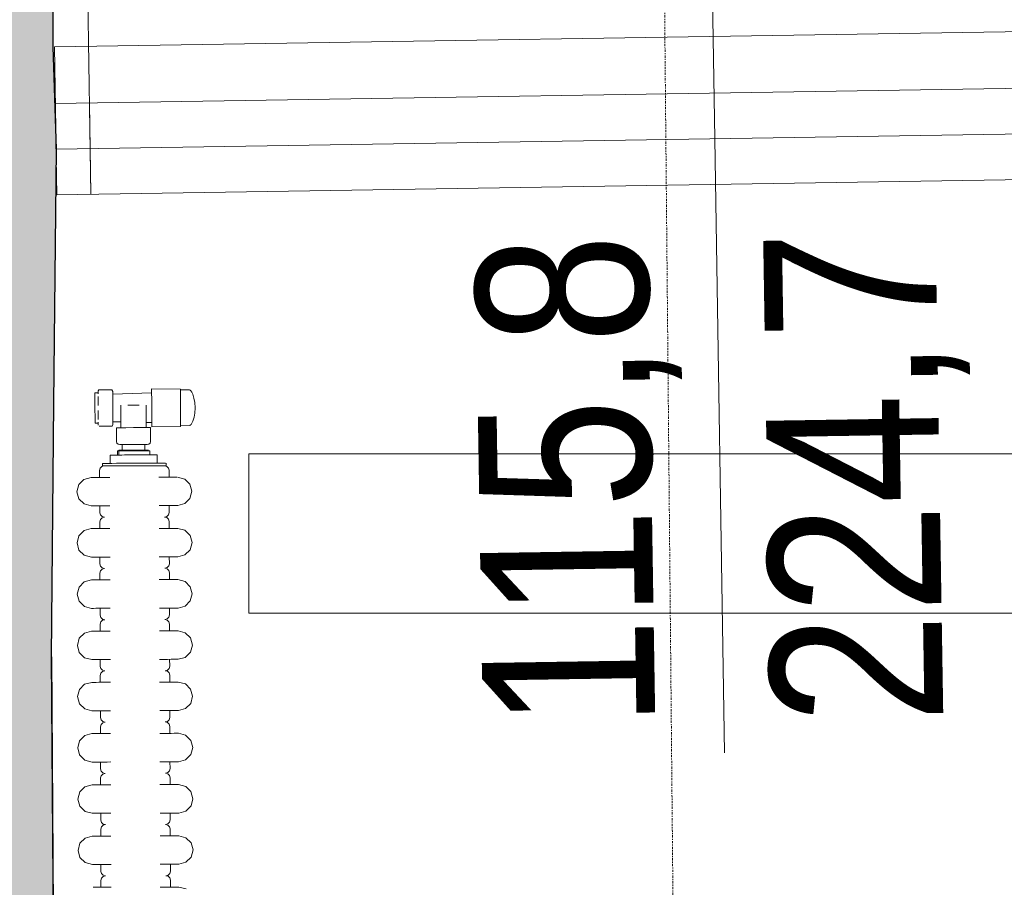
# Model space of a CAD drawing. Extents: x -6068 to 35118, y -17738 to 67348.
# Tile 131 of 243: x 979 to 1065, y -243 to -167. Entities that reach past the tile are written whole.
import ezdxf
from ezdxf.enums import TextEntityAlignment as Align

# ---------------------------------------------------------------- set-up
doc = ezdxf.new("R2010")
doc.units = 0
doc.header["$LTSCALE"] = 15
for name, pattern in [('AXES', [50.8, 31.75, -6.35, 6.35, -6.35]), ('Continua', [0]), ('Cui_CONTINU', [0])]:
    doc.linetypes.add(name, pattern=pattern)
for name, color, linetype, lineweight, true_color in [('Bloc 3D - Dessin - NIVEAUX - Style par défaut', 7, 'Continua', 0, 0x000000), ('Enveloppe - NIVEAUX - Style par défaut', 7, 'Continua', 0, 0x000000), ('Panneau - NIVEAUX - Style par défaut', 7, 'Continua', 0, 0x000000), ('Porte - Cadre - NIVEAUX - Style par défaut', 7, 'Continua', 0, 0x000000), ('Porte - Mesures - NIVEAUX - Style par défaut', 7, 'Continua', 0, 0x000000), ('Porte - Ouvertures - NIVEAUX - Style par défaut', 7, 'Continua', 0, 0x000000), ('Porte - Seuil - NIVEAUX - Style par défaut', 7, 'Continua', 0, 0x000000)]:
    doc.layers.add(name, color=color, linetype=linetype, lineweight=lineweight, true_color=true_color)
for name, color, linetype in [('EDL_RDJ murs & cloisons', 5, 'CONTINUOUS'), ('PIS-CONTOURS', 44, 'CONTINUOUS'), ('PIS-coupe', 254, 'CONTINUOUS'), ('PIS-fond de plan', 7, 'Cui_CONTINU')]:
    doc.layers.add(name, color=color, linetype=linetype)
doc.styles.add('MtXpl_Arial_Narrow', font='ARIALN.TTF')
doc.styles.add('STYLE_GENERE_1', font='arial.ttf')

# ---------------------------------------------------------------- blocks, each defined once
blk = doc.blocks.new('EDL_RDJ plan_2025 10 17')
at = {"layer": 'EDL_RDJ murs & cloisons', "linetype": 'Continuous', "ltscale": 0.08}
h = blk.add_hatch(color=9, dxfattribs=at)
h.dxf.hatch_style = 1
h.paths.add_polyline_path([(806.53, -228.859), (802.959, -179.94), (803.076, -179.939), (802.992, -170.939), (805.535, -170.916), (805.535, -160.93), (805.546, -151.93), (909.695, -152.055), (909.649, -151.629), (1005.147, -151.861), (1005.125, -160.861), (995.929, -160.861), (995.929, -169.099), (996.202, -178.096), (995.986, -200.392), (995.77, -222.689), (996.36, -301.406), (989.36, -301.452), (988.692, -227.22), (897.702, -228.039)])
at = {"layer": 'Bloc 3D - Dessin - NIVEAUX - Style par défaut', "color": 32, "linetype": 'Continua', "lineweight": 0, "ltscale": 0.1, "true_color": 0xd1591a}
for p, q in [((999.898, -199.495), (999.621, -199.496)), ((999.621, -199.496), (999.622, -199.576)), ((999.622, -199.576), (999.622, -199.808)), ((999.898, -199.312), (999.971, -199.228)), ((999.899, -199.575), (999.898, -199.312)), ((999.971, -199.228), (1001.114, -199.224)), ((1001.114, -199.224), (1001.186, -199.368)), ((1001.186, -199.368), (1001.187, -199.618)), ((1004.604, -199.488), (1001.187, -199.618)), ((1001.187, -199.618), (1001.188, -200.096)), ((1004.603, -199.155), (1007.129, -199.174)), ((1004.603, -199.155), (1004.603, -199.255)), ((1004.603, -199.255), (1004.604, -199.543)), ((1004.604, -199.543), (1004.605, -199.984)), ((1007.129, -199.272), (1007.129, -199.174)), ((1007.129, -199.231), (1007.922, -199.242)), ((1007.13, -199.555), (1007.129, -199.272)), ((1007.131, -199.989), (1007.13, -199.555)), ((1007.953, -199.248), (1007.986, -199.263)), ((1007.986, -199.263), (1008.057, -199.326)), ((1008.057, -199.326), (1008.13, -199.433)), ((1008.13, -199.433), (1008.211, -199.606)), ((1008.211, -199.606), (1008.32, -199.956)), ((999.622, -199.808), (999.623, -200.162)), ((999.623, -200.162), (999.625, -200.597)), ((999.625, -200.597), (999.626, -201.06)), ((999.9, -200.07), (999.899, -199.807)), ((999.902, -200.596), (999.9, -200.07)), ((1001.188, -200.096), (1001.193, -201.551)), ((1001.899, -200.573), (1001.903, -202.043)), ((1003.003, -200.569), (1002.511, -200.571)), ((1003.494, -200.568), (1003.003, -200.569)), ((1004.107, -200.566), (1004.112, -202.086)), ((1004.605, -199.984), (1004.607, -200.525)), ((1004.607, -200.525), (1004.609, -201.1)), ((1007.133, -200.521), (1007.131, -199.989)), ((1007.135, -201.087), (1007.133, -200.521)), ((1008.32, -199.956), (1008.39, -200.333)), ((1008.39, -200.333), (1008.423, -200.8)), ((999.626, -201.06), (999.628, -201.495)), ((999.628, -201.495), (999.629, -201.85)), ((999.905, -201.586), (999.904, -201.059)), ((1004.609, -201.1), (1004.611, -201.641)), ((1007.137, -201.619), (1007.135, -201.087)), ((1008.325, -201.644), (1008.393, -201.267)), ((1008.393, -201.267), (1008.423, -200.8)), ((999.629, -201.85), (999.63, -202.081)), ((999.63, -202.081), (999.63, -202.162)), ((999.63, -202.162), (999.907, -202.161)), ((999.906, -201.849), (999.905, -201.586)), ((999.908, -202.343), (999.907, -202.08)), ((1001.195, -202.279), (1001.125, -202.424)), ((1001.193, -201.551), (1001.195, -202.029)), ((1001.903, -202.043), (1001.195, -202.029)), ((1001.195, -202.029), (1001.195, -202.279)), ((1001.903, -202.043), (1001.905, -202.555)), ((1004.612, -202.096), (1004.112, -202.086)), ((1004.112, -202.086), (1004.114, -202.548)), ((1004.611, -201.641), (1004.612, -202.082)), ((1004.612, -202.082), (1004.613, -202.369)), ((1007.138, -202.053), (1007.137, -201.619)), ((1007.139, -202.336), (1007.138, -202.053)), ((1007.139, -202.435), (1007.139, -202.336)), ((1007.139, -202.377), (1007.932, -202.361)), ((1007.963, -202.355), (1007.996, -202.339)), ((1007.996, -202.339), (1008.066, -202.276)), ((1008.139, -202.168), (1008.066, -202.276)), ((1008.139, -202.168), (1008.218, -201.995)), ((1008.218, -201.995), (1008.325, -201.644)), ((999.981, -202.428), (1001.125, -202.424)), ((1001.811, -202.555), (1001.515, -202.556)), ((1001.515, -202.556), (1001.519, -203.767)), ((1001.905, -202.555), (1001.811, -202.555)), ((1002.344, -202.553), (1001.905, -202.555)), ((1003.009, -202.551), (1002.344, -202.553)), ((1003.674, -202.549), (1003.009, -202.551)), ((1004.114, -202.548), (1003.674, -202.549)), ((1004.208, -202.547), (1004.114, -202.548)), ((1004.503, -202.546), (1004.208, -202.547)), ((1004.503, -202.546), (1004.507, -203.757)), ((1004.613, -202.369), (1004.614, -202.469)), ((1004.614, -202.469), (1007.139, -202.435)), ((1001.519, -203.767), (1001.559, -203.911)), ((1001.559, -203.911), (1001.666, -204.012)), ((1001.666, -204.012), (1001.809, -204.041)), ((1001.809, -204.041), (1002.048, -204.04)), ((1002.012, -204.04), (1002.013, -204.536)), ((1002.048, -204.04), (1002.478, -204.039)), ((1002.478, -204.039), (1003.014, -204.037)), ((1003.014, -204.037), (1003.551, -204.035)), ((1003.551, -204.035), (1003.981, -204.034)), ((1003.981, -204.034), (1004.22, -204.033)), ((1004.018, -204.529), (1004.017, -204.034)), ((1004.362, -204.003), (1004.22, -204.033)), ((1004.468, -203.901), (1004.362, -204.003)), ((1004.507, -203.757), (1004.468, -203.901)), ((1001.743, -204.953), (1000.945, -204.956)), ((1000.945, -204.956), (1000.948, -205.685)), ((1001.597, -204.954), (1001.596, -204.595)), ((1001.644, -204.595), (1001.596, -204.595)), ((1001.786, -204.595), (1001.644, -204.595)), ((1001.972, -204.536), (1001.715, -204.537)), ((1001.715, -204.537), (1001.716, -204.953)), ((1001.981, -204.953), (1001.743, -204.953)), ((1002.012, -204.594), (1001.786, -204.595)), ((1002.437, -204.534), (1001.972, -204.536)), ((1002.219, -204.952), (1001.981, -204.953)), ((1002.306, -204.593), (1002.012, -204.594)), ((1003.815, -204.946), (1002.219, -204.952)), ((1002.648, -204.592), (1002.306, -204.593)), ((1003.016, -204.532), (1002.437, -204.534)), ((1003.016, -204.591), (1002.648, -204.592)), ((1003.595, -204.531), (1003.016, -204.532)), ((1003.384, -204.59), (1003.016, -204.591)), ((1003.726, -204.588), (1003.384, -204.59)), ((1004.059, -204.529), (1003.595, -204.531)), ((1004.02, -204.588), (1003.726, -204.588)), ((1004.291, -204.945), (1003.815, -204.946)), ((1004.246, -204.587), (1004.02, -204.588)), ((1004.317, -204.528), (1004.059, -204.529)), ((1004.388, -204.586), (1004.246, -204.587)), ((1005.089, -204.942), (1004.291, -204.945)), ((1004.436, -204.586), (1004.388, -204.586)), ((1004.437, -204.944), (1004.436, -204.586)), ((1005.089, -204.942), (1005.091, -205.672)), ((1000.28, -205.917), (1000.279, -205.687)), ((1000.333, -205.687), (1000.279, -205.687)), ((1000.492, -205.687), (1000.333, -205.687)), ((1000.751, -205.686), (1000.492, -205.687)), ((1001.099, -205.685), (1000.751, -205.686)), ((1001.523, -205.683), (1001.099, -205.685)), ((1002.007, -205.682), (1001.523, -205.683)), ((1002.532, -205.68), (1002.007, -205.682)), ((1003.078, -205.678), (1002.532, -205.68)), ((1003.624, -205.676), (1003.078, -205.678)), ((1004.149, -205.675), (1003.624, -205.676)), ((1004.633, -205.673), (1004.149, -205.675)), ((1005.058, -205.672), (1004.633, -205.673)), ((1005.406, -205.67), (1005.058, -205.672)), ((1005.664, -205.67), (1005.406, -205.67)), ((1005.824, -205.669), (1005.664, -205.67)), ((1005.878, -205.899), (1005.878, -205.669)), ((1000.084, -206.118), (1000.03, -206.318)), ((1000.032, -206.918), (1000.03, -206.318)), ((1000.232, -205.971), (1000.084, -206.118)), ((1000.232, -205.971), (1000.434, -205.917)), ((1000.28, -205.917), (1000.333, -205.917)), ((1000.333, -205.917), (1000.493, -205.917)), ((1000.493, -205.917), (1000.751, -205.916)), ((1000.751, -205.916), (1001.099, -205.915)), ((1001.099, -205.915), (1001.524, -205.913)), ((1001.524, -205.913), (1002.008, -205.912)), ((1002.008, -205.912), (1002.533, -205.91)), ((1002.533, -205.91), (1003.079, -205.908)), ((1003.079, -205.908), (1003.625, -205.906)), ((1003.625, -205.906), (1004.15, -205.905)), ((1004.15, -205.905), (1004.634, -205.903)), ((1004.634, -205.903), (1005.058, -205.902)), ((1005.058, -205.902), (1005.407, -205.9)), ((1005.407, -205.9), (1005.665, -205.9)), ((1005.665, -205.9), (1005.825, -205.899)), ((1005.927, -205.952), (1005.724, -205.899)), ((1005.825, -205.899), (1005.878, -205.899)), ((1005.927, -205.952), (1006.075, -206.098)), ((1006.13, -206.298), (1006.075, -206.098)), ((1006.13, -206.298), (1006.132, -206.898)), ((998.036, -208.175), (998.202, -207.549)), ((998.202, -207.549), (998.658, -207.09)), ((998.658, -207.09), (999.282, -206.921)), ((999.499, -206.92), (999.282, -206.921)), ((999.335, -206.92), (999.282, -206.921)), ((999.335, -206.92), (999.459, -206.92)), ((999.656, -206.919), (999.459, -206.92)), ((999.913, -206.918), (999.656, -206.919)), ((1000.212, -206.918), (999.913, -206.918)), ((1000.614, -206.916), (1000.212, -206.918)), ((1000.922, -206.915), (1000.614, -206.916)), ((1005.55, -206.9), (1005.242, -206.901)), ((1005.953, -206.899), (1005.55, -206.9)), ((1005.953, -206.899), (1006.252, -206.898)), ((1006.508, -206.897), (1006.252, -206.898)), ((1006.705, -206.896), (1006.508, -206.897)), ((1006.829, -206.896), (1006.705, -206.896)), ((1006.882, -206.896), (1007.508, -207.061)), ((1007.508, -207.061), (1007.967, -207.517)), ((1007.967, -207.517), (1008.136, -208.142)), ((998.206, -208.799), (998.036, -208.175)), ((1008.136, -208.142), (1007.971, -208.767)), ((998.665, -209.255), (998.206, -208.799)), ((999.29, -209.421), (998.665, -209.255)), ((1007.515, -209.226), (1006.89, -209.396)), ((1007.971, -208.767), (1007.515, -209.226)), ((999.343, -209.42), (999.29, -209.421)), ((999.467, -209.42), (999.343, -209.42)), ((999.664, -209.419), (999.467, -209.42)), ((999.921, -209.418), (999.664, -209.419)), ((1000.22, -209.418), (999.921, -209.418)), ((1000.042, -210.018), (1000.04, -209.418)), ((1000.04, -209.418), (1000.042, -210.018)), ((1000.097, -210.218), (1000.042, -210.018)), ((1000.622, -209.416), (1000.22, -209.418)), ((1000.93, -209.415), (1000.622, -209.416)), ((1005.251, -209.401), (1005.558, -209.4)), ((1005.558, -209.4), (1005.961, -209.399)), ((1005.961, -209.399), (1006.26, -209.398)), ((1006.089, -210.198), (1006.142, -209.998)), ((1006.142, -209.998), (1006.089, -210.198)), ((1006.14, -209.398), (1006.142, -209.998)), ((1006.517, -209.397), (1006.26, -209.398)), ((1006.714, -209.396), (1006.517, -209.397)), ((1006.714, -209.396), (1006.837, -209.396)), ((1006.837, -209.396), (1006.89, -209.396)), ((1000.099, -210.618), (1000.045, -210.818)), ((1000.047, -211.418), (1000.045, -210.818)), ((1000.246, -210.364), (1000.097, -210.218)), ((1000.246, -210.471), (1000.099, -210.618)), ((1000.449, -210.417), (1000.246, -210.364)), ((1000.246, -210.471), (1000.449, -210.417)), ((1005.739, -210.399), (1005.941, -210.345)), ((1005.941, -210.452), (1005.739, -210.399)), ((1006.089, -210.198), (1005.941, -210.345)), ((1005.941, -210.452), (1006.09, -210.598)), ((1006.145, -210.798), (1006.09, -210.598)), ((1006.145, -210.798), (1006.147, -211.398)), ((998.217, -212.049), (998.673, -211.59)), ((998.673, -211.59), (999.297, -211.421)), ((999.35, -211.42), (999.297, -211.421)), ((999.35, -211.42), (999.474, -211.42)), ((999.671, -211.419), (999.474, -211.42)), ((999.927, -211.418), (999.671, -211.419)), ((1000.226, -211.417), (999.927, -211.418)), ((1000.629, -211.416), (1000.226, -211.417)), ((1000.937, -211.415), (1000.629, -211.416)), ((1005.565, -211.4), (1005.257, -211.401)), ((1005.968, -211.399), (1005.565, -211.4)), ((1005.968, -211.399), (1006.267, -211.398)), ((1006.523, -211.397), (1006.267, -211.398)), ((1006.72, -211.396), (1006.523, -211.397)), ((1006.844, -211.396), (1006.72, -211.396)), ((1006.844, -211.396), (1006.897, -211.396)), ((1006.897, -211.396), (1007.523, -211.561)), ((1007.523, -211.561), (1007.982, -212.017)), ((998.051, -212.675), (998.217, -212.049)), ((998.221, -213.299), (998.051, -212.675)), ((1007.982, -212.017), (1008.151, -212.642)), ((1008.151, -212.642), (1007.986, -213.267)), ((998.68, -213.755), (998.221, -213.299)), ((1007.986, -213.267), (1007.53, -213.726)), ((999.305, -213.921), (998.68, -213.755)), ((999.358, -213.92), (999.305, -213.921)), ((999.482, -213.92), (999.358, -213.92)), ((999.679, -213.919), (999.482, -213.92)), ((999.936, -213.918), (999.679, -213.919)), ((1000.234, -213.917), (999.936, -213.918)), ((1000.055, -213.918), (1000.057, -214.518)), ((1000.637, -213.916), (1000.234, -213.917)), ((1000.945, -213.915), (1000.637, -213.916)), ((1005.265, -213.901), (1005.573, -213.9)), ((1005.573, -213.9), (1005.976, -213.899)), ((1005.976, -213.899), (1006.275, -213.898)), ((1006.155, -213.898), (1006.157, -214.498)), ((1006.531, -213.897), (1006.275, -213.898)), ((1006.728, -213.896), (1006.531, -213.897)), ((1006.728, -213.896), (1006.852, -213.896)), ((1006.852, -213.896), (1006.905, -213.896)), ((1007.53, -213.726), (1006.905, -213.896)), ((1000.112, -214.718), (1000.057, -214.518)), ((1000.06, -215.318), (1000.113, -215.118)), ((1000.113, -215.118), (1000.06, -215.318)), ((1000.062, -215.918), (1000.06, -215.318)), ((1000.261, -214.864), (1000.112, -214.718)), ((1000.261, -214.971), (1000.113, -215.118)), ((1000.463, -214.917), (1000.261, -214.864)), ((1000.261, -214.971), (1000.463, -214.917)), ((1005.753, -214.899), (1005.956, -214.845)), ((1005.956, -214.952), (1005.753, -214.899)), ((1006.104, -214.698), (1005.956, -214.845)), ((1005.956, -214.952), (1006.105, -215.098)), ((1006.104, -214.698), (1006.157, -214.498)), ((1006.16, -215.298), (1006.105, -215.098)), ((1006.105, -215.098), (1006.16, -215.298)), ((1006.16, -215.298), (1006.162, -215.898)), ((998.231, -216.549), (998.687, -216.09)), ((998.687, -216.09), (999.312, -215.921)), ((999.365, -215.92), (999.312, -215.921)), ((999.365, -215.92), (999.489, -215.92)), ((999.686, -215.919), (999.489, -215.92)), ((999.942, -215.918), (999.686, -215.919)), ((1000.241, -215.917), (999.942, -215.918)), ((1000.644, -215.916), (1000.241, -215.917)), ((1000.952, -215.915), (1000.644, -215.916)), ((1005.58, -215.9), (1005.272, -215.901)), ((1005.982, -215.899), (1005.58, -215.9)), ((1005.982, -215.899), (1006.281, -215.898)), ((1006.538, -215.897), (1006.281, -215.898)), ((1006.735, -215.896), (1006.538, -215.897)), ((1006.859, -215.896), (1006.735, -215.896)), ((1006.859, -215.896), (1006.912, -215.896)), ((1006.912, -215.896), (1007.537, -216.061)), ((1007.537, -216.061), (1007.996, -216.517)), ((998.066, -217.175), (998.231, -216.549)), ((1007.996, -216.517), (1008.166, -217.142)), ((998.235, -217.799), (998.066, -217.175)), ((998.694, -218.255), (998.235, -217.799)), ((1008, -217.767), (1007.544, -218.226)), ((1008.166, -217.142), (1008, -217.767)), ((999.32, -218.421), (998.694, -218.255)), ((999.373, -218.42), (999.32, -218.421)), ((999.497, -218.42), (999.373, -218.42)), ((999.694, -218.419), (999.497, -218.42)), ((999.95, -218.418), (999.694, -218.419)), ((1000.249, -218.417), (999.95, -218.418)), ((1000.07, -218.418), (1000.072, -219.018)), ((1000.652, -218.416), (1000.249, -218.417)), ((1000.96, -218.415), (1000.652, -218.416)), ((1005.28, -218.401), (1005.588, -218.4)), ((1005.588, -218.4), (1005.991, -218.399)), ((1005.991, -218.399), (1006.29, -218.398)), ((1006.17, -218.398), (1006.172, -218.998)), ((1006.546, -218.397), (1006.29, -218.398)), ((1006.743, -218.396), (1006.546, -218.397)), ((1006.743, -218.396), (1006.867, -218.396)), ((1006.867, -218.396), (1006.92, -218.396)), ((1007.544, -218.226), (1006.92, -218.396)), ((1000.127, -219.218), (1000.072, -219.018)), ((1000.128, -219.618), (1000.075, -219.818)), ((1000.075, -219.818), (1000.128, -219.618)), ((1000.276, -219.364), (1000.127, -219.218)), ((1000.276, -219.471), (1000.128, -219.618)), ((1000.478, -219.417), (1000.276, -219.364)), ((1000.276, -219.471), (1000.478, -219.417)), ((1005.768, -219.399), (1005.971, -219.345)), ((1005.971, -219.452), (1005.768, -219.399)), ((1006.118, -219.198), (1005.971, -219.345)), ((1005.971, -219.452), (1006.12, -219.598)), ((1006.118, -219.198), (1006.172, -218.998)), ((1006.172, -218.998), (1006.118, -219.198)), ((1006.175, -219.798), (1006.12, -219.598)), ((1006.12, -219.598), (1006.175, -219.798)), ((998.702, -220.59), (999.327, -220.421)), ((999.38, -220.42), (999.327, -220.421)), ((999.38, -220.42), (999.503, -220.42)), ((999.7, -220.419), (999.503, -220.42)), ((999.957, -220.418), (999.7, -220.419)), ((1000.256, -220.417), (999.957, -220.418)), ((1000.077, -220.418), (1000.075, -219.818)), ((1000.658, -220.416), (1000.256, -220.417)), ((1000.966, -220.415), (1000.658, -220.416)), ((1005.595, -220.4), (1005.287, -220.401)), ((1005.997, -220.399), (1005.595, -220.4)), ((1005.997, -220.399), (1006.296, -220.398)), ((1006.175, -219.798), (1006.176, -220.398)), ((1006.553, -220.397), (1006.296, -220.398)), ((1006.75, -220.396), (1006.553, -220.397)), ((1006.873, -220.396), (1006.75, -220.396)), ((1006.873, -220.396), (1006.926, -220.396)), ((1006.926, -220.396), (1007.552, -220.561)), ((998.081, -221.675), (998.246, -221.049)), ((998.246, -221.049), (998.702, -220.59)), ((1007.552, -220.561), (1008.011, -221.017)), ((1008.011, -221.017), (1008.181, -221.641)), ((998.25, -222.299), (998.081, -221.675)), ((1008.181, -221.641), (1008.015, -222.267)), ((998.709, -222.755), (998.25, -222.299)), ((999.335, -222.921), (998.709, -222.755)), ((999.388, -222.92), (999.335, -222.921)), ((999.512, -222.92), (999.388, -222.92)), ((999.708, -222.919), (999.512, -222.92)), ((999.965, -222.918), (999.708, -222.919)), ((1000.264, -222.917), (999.965, -222.918)), ((1000.085, -222.918), (1000.087, -223.518)), ((1000.667, -222.916), (1000.264, -222.917)), ((1000.974, -222.915), (1000.667, -222.916)), ((1005.295, -222.901), (1005.603, -222.9)), ((1005.603, -222.9), (1006.005, -222.899)), ((1006.005, -222.899), (1006.304, -222.898)), ((1006.007, -222.899), (1006.718, -222.896)), ((1006.185, -222.898), (1006.187, -223.498)), ((1006.561, -222.897), (1006.304, -222.898)), ((1006.758, -222.896), (1006.561, -222.897)), ((1006.758, -222.896), (1006.882, -222.896)), ((1006.882, -222.896), (1006.935, -222.896)), ((1007.559, -222.726), (1006.935, -222.896)), ((1008.015, -222.267), (1007.559, -222.726)), ((1000.142, -223.718), (1000.087, -223.518)), ((1000.29, -223.864), (1000.142, -223.718)), ((1000.291, -223.971), (1000.143, -224.118)), ((1000.493, -223.917), (1000.29, -223.864)), ((1000.291, -223.971), (1000.493, -223.917)), ((1005.783, -223.899), (1005.985, -223.845)), ((1005.986, -223.952), (1005.783, -223.899)), ((1006.133, -223.698), (1005.985, -223.845)), ((1005.986, -223.952), (1006.134, -224.098)), ((1006.133, -223.698), (1006.187, -223.498)), ((1000.089, -224.318), (1000.143, -224.118)), ((1000.143, -224.118), (1000.089, -224.318)), ((1000.091, -224.918), (1000.089, -224.318)), ((1006.134, -224.098), (1006.189, -224.298)), ((1006.189, -224.298), (1006.134, -224.098)), ((1006.189, -224.298), (1006.191, -224.898)), ((998.095, -226.175), (998.261, -225.549)), ((998.261, -225.549), (998.717, -225.09)), ((998.717, -225.09), (999.341, -224.921)), ((999.394, -224.92), (999.341, -224.921)), ((999.394, -224.92), (999.518, -224.92)), ((999.715, -224.919), (999.518, -224.92)), ((999.972, -224.918), (999.715, -224.919)), ((1000.271, -224.917), (999.972, -224.918)), ((1000.673, -224.916), (1000.271, -224.917)), ((1000.981, -224.915), (1000.673, -224.916)), ((1005.609, -224.9), (1005.301, -224.901)), ((1006.012, -224.899), (1005.609, -224.9)), ((1006.012, -224.899), (1006.311, -224.898)), ((1006.567, -224.897), (1006.311, -224.898)), ((1006.764, -224.896), (1006.567, -224.897)), ((1006.888, -224.896), (1006.764, -224.896)), ((1006.888, -224.896), (1006.941, -224.896)), ((1006.941, -224.896), (1007.567, -225.061)), ((1007.567, -225.061), (1008.026, -225.517)), ((1008.026, -225.517), (1008.195, -226.142)), ((998.265, -226.799), (998.095, -226.175)), ((1008.195, -226.142), (1008.03, -226.767)), ((998.724, -227.255), (998.265, -226.799)), ((999.349, -227.42), (998.724, -227.255)), ((999.402, -227.42), (999.349, -227.42)), ((999.526, -227.42), (999.402, -227.42)), ((999.723, -227.419), (999.526, -227.42)), ((999.98, -227.418), (999.723, -227.419)), ((1000.279, -227.417), (999.98, -227.418)), ((1000.099, -227.418), (1000.101, -228.018)), ((1000.681, -227.416), (1000.279, -227.417)), ((1000.989, -227.415), (1000.681, -227.416)), ((1005.31, -227.401), (1005.617, -227.4)), ((1005.617, -227.4), (1006.02, -227.399)), ((1006.02, -227.399), (1006.319, -227.398)), ((1006.199, -227.398), (1006.201, -227.998)), ((1006.576, -227.397), (1006.319, -227.398)), ((1006.773, -227.396), (1006.576, -227.397)), ((1006.773, -227.396), (1006.896, -227.396)), ((1006.896, -227.396), (1006.949, -227.396)), ((1007.574, -227.226), (1006.949, -227.396)), ((1008.03, -226.767), (1007.574, -227.226)), ((1000.156, -228.218), (1000.101, -228.018)), ((1000.305, -228.364), (1000.156, -228.218)), ((1006.148, -228.198), (1006, -228.345)), ((1006.148, -228.198), (1006.201, -227.998)), ((1000.104, -228.818), (1000.158, -228.618)), ((1000.158, -228.618), (1000.104, -228.818)), ((1000.106, -229.418), (1000.104, -228.818)), ((1000.305, -228.471), (1000.158, -228.618)), ((1000.508, -228.417), (1000.305, -228.364)), ((1000.305, -228.471), (1000.508, -228.417)), ((1005.798, -228.399), (1006, -228.345)), ((1006, -228.452), (1005.798, -228.399)), ((1006, -228.452), (1006.149, -228.598)), ((1006.204, -228.798), (1006.149, -228.598)), ((1006.149, -228.598), (1006.204, -228.798)), ((1006.204, -228.798), (1006.206, -229.398)), ((998.276, -230.049), (998.732, -229.59)), ((998.732, -229.59), (999.356, -229.42)), ((999.409, -229.42), (999.356, -229.42)), ((999.409, -229.42), (999.533, -229.42)), ((999.73, -229.419), (999.533, -229.42)), ((999.986, -229.418), (999.73, -229.419)), ((1000.285, -229.417), (999.986, -229.418)), ((1000.688, -229.416), (1000.285, -229.417)), ((1000.996, -229.415), (1000.688, -229.416)), ((1005.624, -229.4), (1005.316, -229.401)), ((1006.027, -229.399), (1005.624, -229.4)), ((1006.027, -229.399), (1006.326, -229.398)), ((1006.582, -229.397), (1006.326, -229.398)), ((1006.779, -229.396), (1006.582, -229.397)), ((1006.903, -229.396), (1006.779, -229.396)), ((1006.903, -229.396), (1006.956, -229.396)), ((1006.956, -229.396), (1007.582, -229.561)), ((1007.582, -229.561), (1008.041, -230.017)), ((1008.041, -230.017), (1008.21, -230.641)), ((998.11, -230.675), (998.276, -230.049)), ((998.28, -231.299), (998.11, -230.675)), ((1008.21, -230.641), (1008.045, -231.267)), ((998.739, -231.755), (998.28, -231.299)), ((999.364, -231.92), (998.739, -231.755)), ((1007.589, -231.726), (1006.964, -231.896)), ((1008.045, -231.267), (1007.589, -231.726)), ((999.417, -231.92), (999.364, -231.92)), ((999.541, -231.92), (999.417, -231.92)), ((999.738, -231.919), (999.541, -231.92)), ((999.995, -231.918), (999.738, -231.919)), ((1000.293, -231.917), (999.995, -231.918)), ((1000.114, -231.918), (1000.116, -232.518)), ((1000.171, -232.718), (1000.116, -232.518)), ((1000.696, -231.916), (1000.293, -231.917)), ((1001.004, -231.915), (1000.696, -231.916)), ((1005.324, -231.901), (1005.632, -231.9)), ((1005.632, -231.9), (1006.035, -231.899)), ((1006.035, -231.899), (1006.334, -231.898)), ((1006.163, -232.698), (1006.216, -232.498)), ((1006.214, -231.898), (1006.216, -232.498)), ((1006.59, -231.897), (1006.334, -231.898)), ((1006.787, -231.896), (1006.59, -231.897)), ((1006.787, -231.896), (1006.911, -231.896)), ((1006.911, -231.896), (1006.964, -231.896)), ((1000.172, -233.118), (1000.119, -233.318)), ((1000.121, -233.918), (1000.119, -233.318)), ((1000.32, -232.864), (1000.171, -232.718)), ((1000.32, -232.971), (1000.172, -233.118)), ((1000.522, -232.917), (1000.32, -232.864)), ((1000.32, -232.971), (1000.522, -232.917)), ((1005.812, -232.899), (1006.015, -232.845)), ((1006.015, -232.952), (1005.812, -232.899)), ((1006.163, -232.698), (1006.015, -232.845)), ((1006.015, -232.952), (1006.164, -233.098)), ((1006.164, -233.098), (1006.219, -233.298)), ((1006.219, -233.298), (1006.164, -233.098)), ((1006.219, -233.298), (1006.221, -233.898)), ((998.29, -234.549), (998.746, -234.09)), ((998.746, -234.09), (999.371, -233.92)), ((999.424, -233.92), (999.371, -233.92)), ((999.424, -233.92), (999.548, -233.92)), ((999.745, -233.919), (999.548, -233.92)), ((1000.001, -233.918), (999.745, -233.919)), ((1000.3, -233.917), (1000.001, -233.918)), ((1000.703, -233.916), (1000.3, -233.917)), ((1001.011, -233.915), (1000.703, -233.916)), ((1005.639, -233.9), (1005.331, -233.901)), ((1006.041, -233.899), (1005.639, -233.9)), ((1006.041, -233.899), (1006.34, -233.898)), ((1006.597, -233.897), (1006.34, -233.898)), ((1006.794, -233.896), (1006.597, -233.897)), ((1006.918, -233.896), (1006.794, -233.896)), ((1006.918, -233.896), (1006.971, -233.896)), ((1006.971, -233.896), (1007.596, -234.061)), ((1007.596, -234.061), (1008.055, -234.517)), ((998.125, -235.175), (998.29, -234.549)), ((998.294, -235.799), (998.125, -235.175)), ((1008.055, -234.517), (1008.225, -235.141)), ((1008.225, -235.141), (1008.059, -235.767)), ((998.753, -236.255), (998.294, -235.799)), ((1008.059, -235.767), (1007.603, -236.226)), ((999.379, -236.42), (998.753, -236.255)), ((999.432, -236.42), (999.379, -236.42)), ((999.556, -236.42), (999.432, -236.42)), ((999.753, -236.419), (999.556, -236.42)), ((1000.009, -236.418), (999.753, -236.419)), ((1000.308, -236.417), (1000.009, -236.418)), ((1000.129, -236.418), (1000.131, -237.018)), ((1000.711, -236.416), (1000.308, -236.417)), ((1001.019, -236.415), (1000.711, -236.416)), ((1005.339, -236.401), (1005.647, -236.4)), ((1005.647, -236.4), (1006.05, -236.399)), ((1006.05, -236.399), (1006.349, -236.398)), ((1006.229, -236.398), (1006.231, -236.998)), ((1006.605, -236.397), (1006.349, -236.398)), ((1006.802, -236.396), (1006.605, -236.397)), ((1006.802, -236.396), (1006.926, -236.396)), ((1006.926, -236.396), (1006.979, -236.396)), ((1007.603, -236.226), (1006.979, -236.396)), ((1000.186, -237.218), (1000.131, -237.018)), ((1000.187, -237.618), (1000.134, -237.818)), ((1000.136, -238.418), (1000.134, -237.818)), ((1000.335, -237.364), (1000.186, -237.218)), ((1000.335, -237.471), (1000.187, -237.618)), ((1000.537, -237.417), (1000.335, -237.364)), ((1000.335, -237.471), (1000.537, -237.417)), ((1005.827, -237.399), (1006.03, -237.345)), ((1006.03, -237.452), (1005.827, -237.399)), ((1006.177, -237.198), (1006.03, -237.345)), ((1006.03, -237.452), (1006.179, -237.598)), ((1006.177, -237.198), (1006.231, -236.998)), ((1006.234, -237.798), (1006.179, -237.598)), ((1006.179, -237.598), (1006.234, -237.798)), ((1006.234, -237.798), (1006.235, -238.398)), ((998.305, -239.049), (998.761, -238.59)), ((998.761, -238.59), (999.386, -238.42)), ((999.439, -238.42), (999.386, -238.42)), ((999.439, -238.42), (999.562, -238.42)), ((999.759, -238.419), (999.562, -238.42)), ((1000.016, -238.418), (999.759, -238.419)), ((1000.315, -238.417), (1000.016, -238.418)), ((1000.717, -238.416), (1000.315, -238.417)), ((1001.025, -238.415), (1000.717, -238.416)), ((1005.654, -238.4), (1005.346, -238.401)), ((1006.056, -238.399), (1005.654, -238.4)), ((1006.056, -238.399), (1006.355, -238.398)), ((1006.612, -238.397), (1006.355, -238.398)), ((1006.809, -238.396), (1006.612, -238.397)), ((1006.932, -238.396), (1006.809, -238.396)), ((1006.932, -238.396), (1006.985, -238.396)), ((1006.985, -238.396), (1007.611, -238.561)), ((1007.611, -238.561), (1008.07, -239.017)), ((998.14, -239.675), (998.305, -239.049)), ((1008.07, -239.017), (1008.24, -239.641)), ((998.309, -240.299), (998.14, -239.675)), ((998.768, -240.755), (998.309, -240.299)), ((1008.074, -240.267), (1007.618, -240.726)), ((1008.24, -239.641), (1008.074, -240.267)), ((999.394, -240.92), (998.768, -240.755)), ((999.447, -240.92), (999.394, -240.92)), ((999.571, -240.92), (999.447, -240.92)), ((999.767, -240.919), (999.571, -240.92)), ((1000.024, -240.918), (999.767, -240.919)), ((1000.323, -240.917), (1000.024, -240.918)), ((1000.144, -240.918), (1000.146, -241.518)), ((1000.726, -240.916), (1000.323, -240.917)), ((1001.033, -240.915), (1000.726, -240.916)), ((1005.354, -240.901), (1005.662, -240.9)), ((1005.662, -240.9), (1006.064, -240.899)), ((1006.064, -240.899), (1006.363, -240.898)), ((1006.244, -240.898), (1006.246, -241.498)), ((1006.62, -240.897), (1006.363, -240.898)), ((1006.817, -240.896), (1006.62, -240.897)), ((1006.817, -240.896), (1006.941, -240.896)), ((1006.941, -240.896), (1006.994, -240.896)), ((1007.618, -240.726), (1006.994, -240.896)), ((1000.201, -241.718), (1000.146, -241.518)), ((1000.202, -242.118), (1000.148, -242.318)), ((1000.349, -241.864), (1000.201, -241.718)), ((1000.35, -241.971), (1000.202, -242.118)), ((1000.552, -241.917), (1000.349, -241.864)), ((1000.35, -241.971), (1000.552, -241.917)), ((1005.842, -241.899), (1006.044, -241.845)), ((1006.045, -241.952), (1005.842, -241.899)), ((1006.192, -241.698), (1006.044, -241.845)), ((1006.045, -241.952), (1006.193, -242.098)), ((1006.192, -241.698), (1006.246, -241.498)), ((1006.193, -242.098), (1006.248, -242.298)), ((1006.248, -242.298), (1006.193, -242.098)), ((999.453, -242.92), (999.577, -242.92)), ((999.774, -242.919), (999.577, -242.92)), ((1000.031, -242.918), (999.774, -242.919)), ((1000.33, -242.917), (1000.031, -242.918)), ((1000.15, -242.918), (1000.148, -242.318)), ((1000.732, -242.916), (1000.33, -242.917)), ((1001.04, -242.915), (1000.732, -242.916)), ((1005.668, -242.9), (1005.361, -242.901)), ((1006.071, -242.899), (1005.668, -242.9)), ((1006.071, -242.899), (1006.37, -242.898)), ((1006.248, -242.298), (1006.25, -242.898)), ((1006.627, -242.897), (1006.37, -242.898)), ((1006.823, -242.896), (1006.627, -242.897)), ((1006.947, -242.896), (1006.823, -242.896)), ((1007, -242.896), (1007.626, -243.061))]:
    blk.add_line(p, q, dxfattribs=at)
at = {"layer": 'EDL_RDJ murs & cloisons', "linetype": 'Continuous', "ltscale": 0.08}
blk.add_lwpolyline([(806.53, -228.859), (802.959, -179.94), (803.076, -179.939), (802.992, -170.939), (805.535, -170.916), (805.535, -160.93), (805.546, -151.93), (909.695, -152.055), (909.649, -151.629), (1005.147, -151.861), (1005.125, -160.861), (995.929, -160.861), (995.929, -169.099), (996.202, -178.096), (995.986, -200.392), (995.77, -222.689), (996.36, -301.406), (989.36, -301.452), (988.692, -227.22), (897.702, -228.039), (806.53, -228.859)], dxfattribs=at)
at = {"layer": 'Enveloppe - NIVEAUX - Style par défaut', "color": 18, "linetype": 'Continua', "lineweight": 20, "ltscale": 0.1, "true_color": 0x000000}
for p, q in [((996.202, -178.096), (996.059, -169.097)), ((995.77, -222.689), (996.202, -178.096)), ((995.844, -222.688), (995.77, -222.689)), ((996.36, -301.406), (995.844, -222.688))]:
    blk.add_line(p, q, dxfattribs=at)
at = {"layer": 'Panneau - NIVEAUX - Style par défaut', "color": 18, "linetype": 'Continua', "lineweight": 13, "ltscale": 0.1, "true_color": 0x000000}
for p, q in [((1111.135, -204.858), (1013.135, -204.858)), ((1013.135, -204.858), (1013.135, -218.858)), ((1013.135, -218.858), (1111.135, -218.858))]:
    blk.add_line(p, q, dxfattribs=at)
at = {"layer": 'Porte - Cadre - NIVEAUX - Style par défaut', "color": 103, "linetype": 'Continua', "lineweight": 5, "ltscale": 0.1, "true_color": 0x49c386}
for p, q in [((1111.878, -172.266), (996.138, -174.096)), ((996.138, -174.096), (996.265, -182.095)), ((996.265, -182.095), (1112.005, -180.265))]:
    blk.add_line(p, q, dxfattribs=at)
at = {"layer": 'Porte - Mesures - NIVEAUX - Style par défaut', "color": 103, "linetype": 'Continua', "lineweight": 13, "ltscale": 0.1, "true_color": 0x49c386}
for q in [(1053.297, -128.187), (1054.924, -231.097)]:
    blk.add_line((1054.072, -177.181), q, dxfattribs=at)
at = {"layer": 'Porte - Ouvertures - NIVEAUX - Style par défaut', "color": 103, "linetype": 'Continua', "lineweight": 13, "ltscale": 0.1, "true_color": 0x49c386}
for q in [(997.403, -64.308), (999.138, -174.049)]:
    blk.add_line((999.264, -182.048), q, dxfattribs=at)
at = {"layer": 'Porte - Ouvertures - NIVEAUX - Style par défaut', "color": 103, "linetype": 'Continua', "lineweight": 5, "ltscale": 0.1, "true_color": 0x49c386}
blk.add_arc((999.138, -174.049), 109.754, 0.90598, 90.90598, dxfattribs=at)
at = {"layer": 'Porte - Seuil - NIVEAUX - Style par défaut', "color": 103, "linetype": 'Continua', "lineweight": 5, "ltscale": 0.1, "true_color": 0x49c386}
for p, q in [((1111.799, -167.267), (996.059, -169.097)), ((996.202, -178.096), (1111.942, -176.266))]:
    blk.add_line(p, q, dxfattribs=at)
at = {"layer": 'Porte - Mesures - NIVEAUX - Style par défaut', "color": 103, "linetype": 'Continuous', "true_color": 0x49c386, "style": 'MtXpl_Arial_Narrow'}
for s, p in [('224,7', (1074.143, -228.473)), ('115,8', (1048.846, -228.883))]:
    blk.add_text(s, height=15.1534, rotation=90.90599, dxfattribs=at).set_placement(p)
blk = doc.blocks.new('*U783')
at = {"layer": 'PIS-CONTOURS', "color": 0, "linetype": 'AXES', "lineweight": 13, "ltscale": 0.005}
blk.add_line((1000, 0), (35953.1, 0), dxfattribs=at)
at = {"layer": 'PIS-CONTOURS', "color": 0, "lineweight": 15, "style": 'STYLE_GENERE_1'}
blk.add_attdef('REP1', text='', height=500, dxfattribs=at).set_placement((-721.3, -441.4), align=Align.MIDDLE_CENTER)
blk.add_attdef('REP', text='', height=500, dxfattribs=at).set_placement((35848.1, -844.2), align=Align.BOTTOM_LEFT)

msp = doc.modelspace()

# ---------------------------------------------------------------- block references
at = {"layer": 'PIS-coupe', "lineweight": 13, "xscale": 0.08552815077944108, "yscale": 0.08552815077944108, "zscale": 0.08552815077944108, "rotation": 270.5363143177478}
msp.add_blockref('*U783', (1027.905, 627.819), dxfattribs=at)
at = {"layer": 'PIS-fond de plan'}
msp.add_blockref('EDL_RDJ plan_2025 10 17', (-14.326, 0), dxfattribs=at)

doc.saveas('drawing.dxf')
